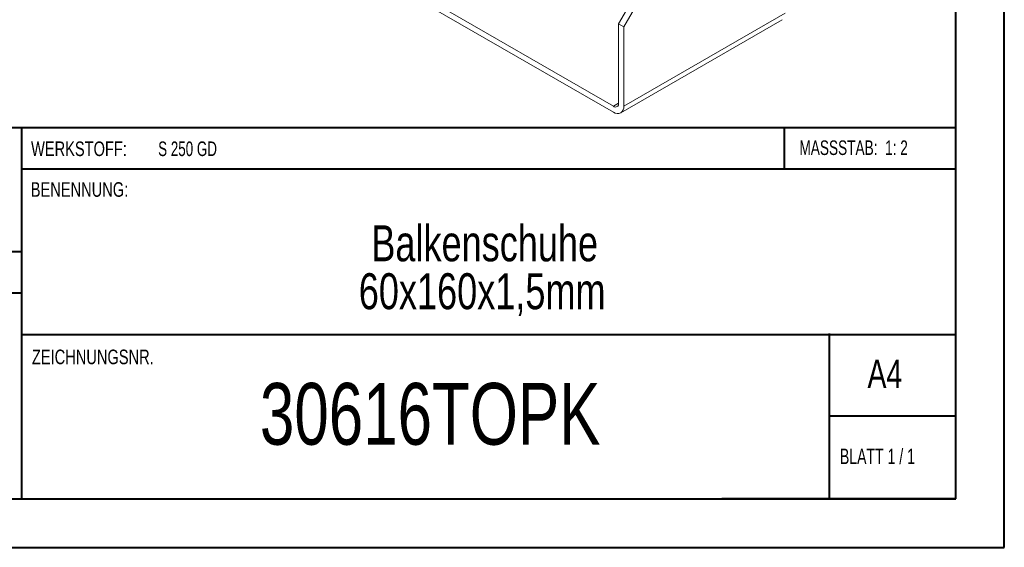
# Model space of a CAD drawing. Header units: millimetres. Extents: x 0 to 210, y 0 to 297.
# Tile 2 of 8: x 109 to 210, y 0 to 54. Entities that reach past the tile are written whole.
import ezdxf

# ---------------------------------------------------------------- set-up
doc = ezdxf.new("R2010")
doc.units = ezdxf.units.MM
doc.styles.add('SLDTEXTSTYLE0', font='TXT', dxfattribs={"width": 0.75})
doc.styles.add('SLDTEXTSTYLE1', font='TXT', dxfattribs={"width": 0.681818})
doc.styles.add('SLDTEXTSTYLE2', font='TXT', dxfattribs={"width": 0.7})
doc.styles.add('SLDTEXTSTYLE3', font='TXT', dxfattribs={"width": 0.6875})

# ---------------------------------------------------------------- blocks, each defined once
blk = doc.blocks.new('SW_NOTE_1')
at = {"color": 0, "linetype": 'Continuous', "lineweight": 0, "char_height": 3.7042, "attachment_point": 2, "style": 'SLDTEXTSTYLE0'}
for s, insert in [('Balkenschuhe', (16.44, 4.77)), ('60x160x1,5mm', (16.18, -0.16))]:
    blk.add_mtext(s, dxfattribs=dict(at, insert=insert))

msp = doc.modelspace()

# ---------------------------------------------------------------- linework, layer by layer
at = {"color": 7, "linetype": 'Continuous', "lineweight": 40}
for p, q in [((210.08, 0.21), (210.08, 297.21)), ((205.08, 5.21), (205.08, 292.21)), ((205.08, 43.37), (10.11, 43.37)), ((108.91, 43.37), (108.91, 5.12)), ((187.47, 39.12), (187.47, 43.37)), ((205.08, 39.12), (108.91, 39.12)), ((108.91, 30.62), (10.11, 30.62)), ((108.91, 26.37), (10.11, 26.37)), ((108.91, 22.12), (205.08, 22.12)), ((192.08, 5.21), (192.08, 22.21)), ((205.08, 13.71), (192.08, 13.71)), ((10.08, 5.21), (205.08, 5.21)), ((205.08, 5.21), (180.99, 5.21)), ((0.08, 0.21), (210.08, 0.21))]:
    msp.add_line(p, q, dxfattribs=at)
at = {"color": 7, "linetype": 'Continuous', "lineweight": 15}
for p, q in [((170.38, 54.05), (174.27, 60.79)), ((174.8, 60.48), (170.91, 53.75)), ((169.85, 45.58), (149.7, 57.21)), ((149.7, 56.6), (169.85, 44.97)), ((170.91, 45.58), (187.53, 55.17)), ((170.38, 54.05), (170.91, 53.75)), ((170.38, 54.05), (170.38, 45.89)), ((170.6, 44.89), (187.22, 54.49)), ((170.91, 45.58), (170.91, 53.75)), ((170.38, 45.89), (169.85, 45.58))]:
    msp.add_line(p, q, dxfattribs=at)
for centre, radius in [((170.06, 45.83), 0.328), ((170.27, 45.48), 0.655)]:
    msp.add_arc(centre, radius, 230.7967, 9.214, dxfattribs=at)

# ---------------------------------------------------------------- block references
at = {"color": 7, "linetype": 'Continuous', "lineweight": 0}
msp.add_blockref('SW_NOTE_1', (140.16, 28.57), dxfattribs=at)

# ---------------------------------------------------------------- texts
for s, insert, char_height, attachment_point, style in [('WERKSTOFF:', (109.91, 41.96), 1.5, 1, 'SLDTEXTSTYLE0'), ('S 250 GD', (122.99, 41.96), 1.5, 1, 'SLDTEXTSTYLE3'), ('MASSSTAB:  1: 2', (188.99, 42.07), 1.5, 1, 'SLDTEXTSTYLE2'), ('BENENNUNG:', (109.88, 37.77), 1.5, 1, 'SLDTEXTSTYLE0'), ('ZEICHNUNGSNR.', (110, 20.55), 1.5, 1, 'SLDTEXTSTYLE0'), ('A4', (196, 19.52), 2.91, 1, 'SLDTEXTSTYLE0'), ('30616TOPK', (150.99, 17.12), 6.35, 2, 'SLDTEXTSTYLE0'), ('BLATT 1 / 1', (193.16, 10.36), 1.5875, 1, 'SLDTEXTSTYLE1')]:
    msp.add_mtext(s, dxfattribs=dict(at, insert=insert, char_height=char_height, attachment_point=attachment_point, style=style))

doc.saveas('drawing.dxf')
